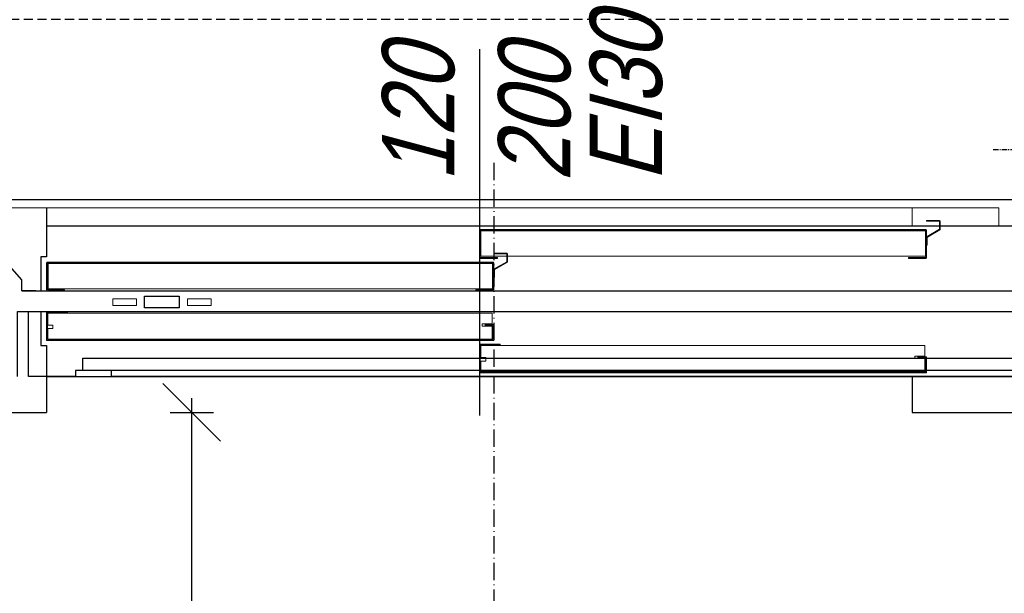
# Model space of a CAD drawing. Header units: millimetres. Extents: x -33628 to -373, y -3399 to 2697.
# Tile 61 of 99: x -23648 to -23511, y -3092 to -3013. Entities that reach past the tile are written whole.
import ezdxf

# ---------------------------------------------------------------- set-up
doc = ezdxf.new("R2010")
doc.units = ezdxf.units.MM
doc.header["$LTSCALE"] = 0.2
doc.header["$MEASUREMENT"] = 0
doc.header["$PDMODE"] = 35
doc.header["$PDSIZE"] = 5
for name, pattern in [('$0$HIDDENX2', [19.05, 12.7, -6.35]), ('$0$ICAD_ISO10W100', [18.5, 12, -3, 0.5, -3]), ('$1$ACAD_ISO10W100', [18, 12, -3, 0, -3]), ('$1$STRICHPUNKT2_S5', [0.55, 0.4, -0.05, 0.05, -0.05])]:
    doc.linetypes.add(name, pattern=pattern)
doc.layers.add('$0$_pomoc', color=15, linetype='Continuous', plot=False)
doc.layers.add('$0$A-KOMENTWYM - DETAL', color=30, linetype='Continuous', lineweight=5)
for name, color, linetype in [('$0$A-widok', 41, 'Continuous'), ('$0$A-winda', 12, 'Continuous'), ('$1$A-stal', 52, 'Continuous'), ('$1$OSIE KONSTRUKCJI', 6, '$1$STRICHPUNKT2_S5')]:
    doc.layers.add(name, color=color, linetype=linetype)
doc.layers.add('_p.poż.', color=7, linetype='Continuous', true_color=0xf20000)
doc.styles.add('$0$Arial-2', font='arial.ttf', dxfattribs={"width": 0.8, "oblique": 15})
doc.styles.add('$0$TXT', font='romans.shx', dxfattribs={"width": 0.7})
doc.dimstyles.new('$0$1-50', dxfattribs={"dimtxt": 12, "dimasz": 8, "dimexe": 3, "dimexo": 0, "dimgap": 2, "dimtad": 1, "dimrnd": 0.5, "dimzin": 12, "dimdsep": 46, "dimtxsty": '$0$TXT', "dimblk": '$1$_Oblique', "dimcen": 0.125, "dimdle": 2, "dimclrd": 256, "dimclre": 256, "dimclrt": 7, "dimazin": 0, "dimtfac": 1, "dimtix": 1, "dimtmove": 1, "dimatfit": 2, "dimfxl": 3, "dimfxlon": 1, "dimtvp": 10, "dimtolj": 1, "dimtzin": 0, "dimarcsym": 0})

# ---------------------------------------------------------------- blocks, each defined once
blk = doc.blocks.new('$1$RK_140x60')
at = {"layer": '$1$A-stal', "linetype": 'Continuous', "lineweight": 25}
for p, q in [((-6, 3), (6, 3)), ((-7, -2), (-7, 2)), ((-6.5, -2), (-6.5, 2)), ((-6, 2.5), (6, 2.5)), ((6.5, -2), (6.5, 2)), ((7, -2), (7, 2)), ((6, -2.5), (-6, -2.5)), ((6, -3), (-6, -3))]:
    blk.add_line(p, q, dxfattribs=at)
for centre, radius, start, end in [((-6, 2), 1, 90, 180), ((6, 2), 1, 0, 90), ((-6, 2), 0.5, 90, 180), ((6, 2), 0.5, 0, 90), ((-6, -2), 1, 180, 270), ((-6, -2), 0.5, 180, 270), ((6, -2), 0.5, 270, 0), ((6, -2), 1, 270, 0)]:
    blk.add_arc(centre, radius, start, end, dxfattribs=at)
at = {"layer": '$1$OSIE KONSTRUKCJI', "color": 6, "linetype": '$1$ACAD_ISO10W100', "lineweight": -3, "ltscale": 0.3}
for p, q in [((0, 6.5), (0, -6.5)), ((9.5, 0), (-9.5, 0))]:
    blk.add_line(p, q, dxfattribs=at)
blk = doc.blocks.new('$1$_Oblique')
at = {"color": 0, "linetype": 'ByBlock', "lineweight": -2}
blk.add_line((-0.5, -0.5), (0.5, 0.5), dxfattribs=at)
blk = doc.blocks.new('*D253')
at = {"layer": '$0$A-KOMENTWYM - DETAL', "lineweight": -2}
for p, q in [((60.5, -80.14), (60.5, -86.14)), ((320.5, -80.14), (320.5, -86.14)), ((58.5, -83.14), (322.5, -83.14))]:
    blk.add_line(p, q, dxfattribs=at)
at = {"layer": 'Defpoints', "color": 0}
for p in [(60.5, -50), (320.5, -50), (320.5, -83.14)]:
    blk.add_point(p, dxfattribs=at)
at = {"layer": '$0$A-KOMENTWYM - DETAL', "lineweight": -2, "xscale": 8, "yscale": 8, "zscale": 8, "rotation": 180}
blk.add_blockref('$1$_Oblique', (60.5, -83.14), dxfattribs=at)
at = {"layer": '$0$A-KOMENTWYM - DETAL', "lineweight": -2, "xscale": 8, "yscale": 8, "zscale": 8}
blk.add_blockref('$1$_Oblique', (320.5, -83.14), dxfattribs=at)
at = {"layer": '$0$A-KOMENTWYM - DETAL', "color": 7, "insert": (190.5, -75.14), "char_height": 12, "attachment_point": 5, "style": '$0$TXT'}
blk.add_mtext('\\A1;260', dxfattribs=at)
blk = doc.blocks.new('szyb-szkło_150-piętro2')
at = {"layer": '$0$_pomoc', "linetype": '$0$HIDDENX2', "ltscale": 0.5, "transparency": 33554679}
blk.add_lwpolyline([(5, -284), (375, -284), (375, -5), (5, -5)], close=True, dxfattribs=at)
at = {"layer": '$0$A-widok', "transparency": 33554679}
blk.add_lwpolyline([(30, -30), (30, -259), (350, -259), (350, -30)], close=True, dxfattribs=at)
at = {"layer": '$0$A-winda', "linetype": 'Continuous', "lineweight": 15}
for p, q in [((348.874, -63), (348.874, -51)), ((330.5, -125), (330.5, -63)), ((330.5, -63), (334.5, -63)), ((334.5, -63), (330.5, -63)), ((334.38, -63.12), (330.62, -63.12)), ((330.62, -63.12), (330.62, -124.88)), ((332.134, -63.2), (330.675, -63.2)), ((330.675, -63.2), (330.675, -124.76)), ((332.134, -63.887), (332.134, -63.2)), ((332.621, -63.887), (332.134, -63.887)), ((332.621, -63.2), (332.621, -63.887)), ((334.28, -63.2), (332.621, -63.2)), ((334.28, -124.76), (334.28, -63.2)), ((334.38, -65.9), (334.38, -63.12)), ((334.5, -63), (334.5, -65.9)), ((334.5, -63), (334.5, -63.03)), ((337.374, -65.5), (337.374, -63.121)), ((337.494, -65.5), (337.494, -63.121)), ((339.453, -63), (337.495, -63)), ((337.495, -63), (341.254, -63)), ((337.495, -63.12), (341.254, -63.12)), ((337.671, -63.22), (337.671, -124.834)), ((341.254, -63.12), (341.254, -124.879)), ((341.374, -63.121), (341.374, -124.879)), ((346.639, -63), (348.874, -63)), ((348.874, -63), (348.874, -183)), ((337.494, -65.5), (337.374, -65.5)), ((334.5, -65.9), (334.38, -65.9)), ((336.29, -72.175), (335.34, -72.175)), ((335.34, -75.475), (335.34, -72.175)), ((336.29, -75.475), (336.29, -72.175)), ((335.34, -75.475), (336.29, -75.475)), ((336.29, -82.525), (335.34, -82.525)), ((335.34, -85.825), (335.34, -82.525)), ((336.29, -85.825), (336.29, -82.525)), ((335.34, -85.825), (336.29, -85.825)), ((337.374, -122.5), (337.494, -122.5)), ((337.374, -124.879), (337.374, -122.5)), ((337.494, -124.879), (337.494, -122.5)), ((326, -123), (330, -123)), ((326, -123), (326, -185)), ((330, -123), (326, -123)), ((326.12, -184.88), (326.12, -123.12)), ((326.12, -123.12), (329.88, -123.12)), ((326.175, -184.76), (326.175, -123.2)), ((326.175, -123.2), (327.633, -123.2)), ((327.633, -123.2), (327.633, -123.887)), ((327.633, -123.887), (328.121, -123.887)), ((328.121, -123.887), (328.121, -123.2)), ((328.121, -123.2), (329.78, -123.2)), ((329.78, -123.2), (329.78, -184.76)), ((329.88, -123.12), (329.88, -125.9)), ((330, -125.9), (330, -123)), ((330, -123.03), (330, -123)), ((332.48, -123.37), (332.8, -123.37)), ((332.48, -124.76), (332.48, -123.37)), ((332.58, -123.8), (332.7, -123.8)), ((332.58, -124.88), (332.58, -123.8)), ((332.7, -123.8), (332.7, -125)), ((332.8, -123.37), (332.8, -124.76)), ((341.875, -125.5), (341.875, -123.121)), ((341.995, -125.5), (341.995, -123.121)), ((343.954, -123), (341.996, -123)), ((341.996, -123), (345.755, -123)), ((341.996, -123.12), (345.755, -123.12)), ((342.172, -123.22), (342.172, -184.834)), ((345.755, -123.12), (345.755, -184.879)), ((345.875, -123.121), (345.875, -184.879)), ((332.7, -125), (330.5, -125)), ((330.62, -124.88), (332.58, -124.88)), ((330.675, -124.76), (332.48, -124.76)), ((332.8, -124.76), (334.28, -124.76)), ((341.253, -124.88), (337.495, -124.88)), ((341.253, -125), (337.495, -125)), ((339.224, -125.1), (339.224, -125)), ((340.318, -125.1), (339.224, -125.1)), ((341.333, -126.845), (340.327, -125.105)), ((341.42, -126.795), (340.414, -125.055)), ((341.995, -125.5), (341.875, -125.5)), ((342.524, -125), (342.624, -125)), ((342.524, -125), (342.524, -126.79)), ((342.624, -125), (342.624, -126.79)), ((329.88, -125.9), (330, -125.9)), ((342.514, -126.8), (341.428, -126.8)), ((342.514, -126.9), (341.428, -126.9)), ((341.875, -182.5), (341.995, -182.5)), ((341.875, -184.879), (341.875, -182.5)), ((341.995, -184.879), (341.995, -182.5)), ((327.98, -183.37), (327.98, -184.76)), ((328.3, -183.37), (327.98, -183.37)), ((328.08, -183.8), (328.08, -184.88)), ((328.2, -183.8), (328.08, -183.8)), ((328.2, -185), (328.2, -183.8)), ((328.3, -184.76), (328.3, -183.37)), ((346.374, -183), (346.374, -195)), ((348.874, -183), (346.374, -183)), ((348.874, -195), (348.874, -183)), ((326, -185), (328.2, -185)), ((328.08, -184.88), (326.12, -184.88)), ((327.98, -184.76), (326.175, -184.76)), ((329.78, -184.76), (328.3, -184.76)), ((345.754, -184.88), (341.996, -184.88)), ((345.754, -185), (341.996, -185)), ((343.725, -185.1), (343.725, -185)), ((344.819, -185.1), (343.725, -185.1)), ((345.834, -186.845), (344.828, -185.105)), ((345.92, -186.795), (344.914, -185.055)), ((347.025, -185), (347.125, -185)), ((347.025, -185), (347.025, -186.79)), ((347.125, -185), (347.125, -186.79)), ((347.015, -186.8), (345.929, -186.8)), ((347.015, -186.9), (345.929, -186.9)), ((346.374, -195), (348.874, -195))]:
    blk.add_line(p, q, dxfattribs=at)
at = {"layer": '$0$A-winda'}
for p, q in [((338.919, -59.574), (346.374, -53)), ((337.374, -59.574), (337.374, -248)), ((337.374, -61.5), (337.374, -59.574)), ((337.374, -59.574), (338.919, -59.574)), ((325.5, -67), (325.5, -60.5)), ((325.5, -60.5), (334.5, -60.5)), ((334.5, -60.5), (334.5, -245.5)), ((342.074, -62.233), (337.374, -62.233)), ((342.074, -63), (342.074, -62.233)), ((337.671, -63.22), (341.236, -63.22)), ((341.236, -63.22), (341.236, -124.834)), ((348.874, -63), (342.074, -63)), ((346.374, -63), (346.374, -248)), ((326.327, -67), (325.5, -67)), ((326.327, -72), (326.327, -67)), ((326.327, -68.055), (328.027, -68.055)), ((328.027, -68.055), (328.027, -210.707)), ((325.5, -245.5), (325.5, -72)), ((325.5, -72), (326.327, -72)), ((326.327, -210.707), (326.327, -72)), ((342.172, -123.22), (345.736, -123.22)), ((345.736, -123.22), (345.736, -184.834)), ((341.236, -124.834), (337.671, -124.834)), ((325.5, -183), (320.5, -183)), ((345.736, -184.834), (342.172, -184.834))]:
    blk.add_line(p, q, dxfattribs=at)
at = {"layer": '$0$A-winda', "ltscale": 5}
for p in [(355.259, -123), (370.927, -123)]:
    blk.add_line(p, (320.079, -123), dxfattribs=at)
at = {"layer": '$0$A-winda', "color": 8, "linetype": '$0$ICAD_ISO10W100'}
blk.add_line((355.131, -125), (16.354, -125), dxfattribs=at)
at = {"layer": '$0$A-winda'}
for points in [[(325.5, -63), (325.5, -202.5), (55.5, -202.5), (55.5, -47.5)], [(60.5, -200), (60.5, -50), (320.5, -50), (320.5, -63)], [(325.5, -59), (334.5, -59), (334.5, -62.233), (329.8, -62.233), (329.8, -63), (320.5, -63)], [(320.5, -183), (320.5, -200), (60.5, -200), (60.5, -200)]]:
    blk.add_lwpolyline(points, dxfattribs=at)
blk.add_lwpolyline([(335.03, -81.4), (335.03, -76.6), (336.614, -76.6), (336.614, -81.4)], close=True, dxfattribs=at)
at = {"layer": '$0$A-winda', "linetype": 'Continuous', "lineweight": 15}
for centre, radius, start, end in [((337.495, -63.121), 0.121, 90, 180), ((337.495, -63.121), 0.001, 90, 180), ((341.253, -63.121), 0.121, 0, 90), ((341.996, -123.121), 0.121, 90, 180), ((341.996, -123.121), 0.001, 90, 180), ((345.754, -123.121), 0.121, 0, 90), ((337.495, -124.879), 0.121, 180, 270), ((337.495, -124.879), 0.001, 180, 270), ((340.318, -125.11), 0.11, 30.0351, 90), ((340.318, -125.11), 0.01, 30.0351, 90), ((341.253, -124.879), 0.001, 270, 0), ((341.253, -124.879), 0.121, 270, 0), ((341.428, -126.79), 0.11, 210.0351, 270), ((341.428, -126.79), 0.01, 210.0351, 270), ((342.514, -126.79), 0.01, 270, 0), ((342.514, -126.79), 0.11, 270, 0), ((341.996, -184.879), 0.121, 180, 270), ((341.996, -184.879), 0.001, 180, 270), ((344.819, -185.11), 0.11, 30.0351, 90), ((344.819, -185.11), 0.01, 30.0351, 90), ((345.754, -184.879), 0.001, 270, 0), ((345.754, -184.879), 0.121, 270, 0), ((345.929, -186.79), 0.11, 210.0351, 270), ((345.929, -186.79), 0.01, 210.0351, 270), ((347.015, -186.79), 0.01, 270, 0), ((347.015, -186.79), 0.11, 270, 0)]:
    blk.add_arc(centre, radius, start, end, dxfattribs=at)
at = {"transparency": 33554679, "xscale": -1}
blk.add_blockref('$1$RK_140x60', (357, -200.747), dxfattribs=at)
at = {"style": '$0$Arial-2', "oblique": 15, "width": 0.8}
for s, p in [('120', (352.561, -119.521)), ('200', (352.561, -135.61))]:
    blk.add_text(s, height=10, dxfattribs=at).set_placement(p)
at = {"layer": '_p.poż.', "style": '$0$Arial-2', "oblique": 15, "width": 0.8}
blk.add_text('EI30', height=10, dxfattribs=at).set_placement((352.561, -148.314))
at = {"layer": '$0$A-KOMENTWYM - DETAL'}
dim = blk.add_linear_dim(base=(320.5, -83.142), p1=(60.5, -50), p2=(320.5, -50), dimstyle='$0$1-50', override={"dimtxt": 12}, dxfattribs=at)
dim.commit()
dim.dimension.update_dxf_attribs({"geometry": '*D253', "text_midpoint": (190.5, -75.142)})

msp = doc.modelspace()

# ---------------------------------------------------------------- block references
at = {"rotation": 90}
msp.add_blockref('szyb-szkło_150-piętro2', (-23707.27, -3387.57), dxfattribs=at)

doc.saveas('drawing.dxf')
